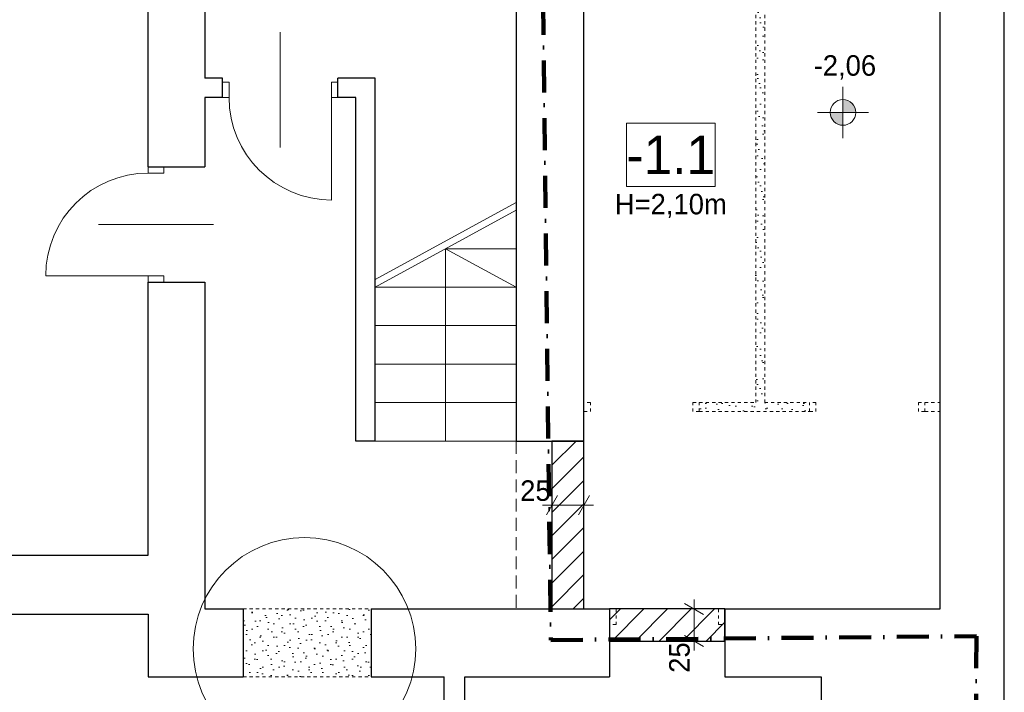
# Model space of a CAD drawing. Extents: x -264238 to -24649, y 31125 to 167795.
# Tile 3 of 256: x -255056 to -247372, y 65935 to 71182. Entities that reach past the tile are written whole.
import ezdxf

# ---------------------------------------------------------------- set-up
doc = ezdxf.new("R2010")
doc.units = 0
doc.header["$MEASUREMENT"] = 0
for name, pattern in [('Hidden Line', [50, 25, -25]), ('Krawędzie ukryte', [150, 100, -50]), ('Kreski i kropki', [450, 250, -100, 0, -100])]:
    doc.linetypes.add(name, pattern=pattern)
for name, color, linetype in [('Arch wymiary', 7, 'Continuous'), ('Arch ściany nośne', 7, 'Continuous'), ('INWENT RZĘDNE', 7, 'Continuous')]:
    doc.layers.add(name, color=color, linetype=linetype)
for name, color, linetype, lineweight in [('Arch wymiary_Nr_Pióra__21', 7, 'Continuous', 9), ('arch wypelnienia_Nr_Pióra__101', 8, 'Continuous', 13), ('Arch ściany nośne_Nr_Pióra__21', 7, 'Continuous', 9), ('Arch ściany nośne_Nr_Pióra__27', 7, 'Continuous', 30), ('INWENT KONST. DREWNIANA_Nr_Pióra__20', 1, 'Continuous', 100), ('INWENT OPISY_Nr_Pióra__21', 7, 'Continuous', 9), ('INWENT RZĘDNE_Nr_Pióra__21', 7, 'Continuous', 9), ('INWENT WYMIARY_Nr_Pióra__21', 7, 'Continuous', 9), ('INWENT. DRZWI_Nr_Pióra__101', 8, 'Continuous', 13), ('INWENT. DRZWI_Nr_Pióra__5', 7, 'Continuous', 13), ('INWENT.ŚCIANY_Nr_Pióra__1', 7, 'Continuous', 25), ('INWENT.ŚCIANY_Nr_Pióra__101', 8, 'Continuous', 13), ('Istniejące schody_Nr_Pióra__5', 7, 'Continuous', 13), ('Istniejące stropy_Nr_Pióra__5', 7, 'Continuous', 13)]:
    doc.layers.add(name, color=color, linetype=linetype, lineweight=lineweight)
doc.layers.add('INWENT.ŚCIANY_Nr_Pióra__3', color=7, linetype='Continuous', lineweight=13, true_color=0xff6600)
doc.styles.add('GENERATED_STYLE_1', font='txt')
doc.styles.add('GENERATED_STYLE_2', font='txt')
doc.styles.add('GENERATED_STYLE_3', font='txt')
doc.linetypes.add('Zigzag', pattern='A,0,[1,Rusinowo PAB1.Shx,S=2.239859,R=0,X=0,Y=-0.070556],-282.222223,0', length=282.222223)
doc.dimstyles.new('GENERATED_STYLE__1', dxfattribs={"dimtxt": 160.000002, "dimasz": 114, "dimexe": 0.18, "dimexo": 0, "dimgap": 0.09, "dimtad": 1, "dimtih": 1, "dimtoh": 1, "dimdec": 0, "dimlfac": 0.1, "dimzin": 0, "dimdsep": 46, "dimtxsty": 'GENERATED_STYLE_1', "dimblk": 'ARROWHEAD_2', "dimblk1": 'ARROWHEAD_2', "dimblk2": 'ARROWHEAD_2', "dimcen": 0.09, "dimclrd": 7, "dimclre": 7, "dimclrt": 7, "dimazin": 0, "dimtfac": 1, "dimtdec": 4, "dimtmove": 0, "dimatfit": 3, "dimfxl": 0, "dimtolj": 1, "dimtzin": 0, "dimarcsym": 0})
doc.dimstyles.new('GENERATED_STYLE__2', dxfattribs={"dimtxt": 160.000002, "dimasz": 114, "dimexe": 0.18, "dimexo": 0, "dimgap": 0.09, "dimtad": 1, "dimdec": 0, "dimlfac": 0.1, "dimzin": 0, "dimdsep": 46, "dimtxsty": 'GENERATED_STYLE_1', "dimblk": 'ARROWHEAD_2', "dimblk1": 'ARROWHEAD_2', "dimblk2": 'ARROWHEAD_2', "dimcen": 0.09, "dimclrd": 7, "dimclre": 7, "dimclrt": 7, "dimazin": 0, "dimtfac": 1, "dimtdec": 4, "dimtmove": 0, "dimatfit": 3, "dimfxl": 0, "dimtolj": 1, "dimtzin": 0, "dimarcsym": 0})
pattern_1 = [(45, (0, 200), (-63.63961, 63.63961), [0, -60, 0, -90]), (110, (200, 200), (84.572336, 30.781813), [0, -44, 0, -76])]
pattern_2 = [(45, (0, 0), (-91.92388, 91.92388), [])]

# ---------------------------------------------------------------- blocks, each defined once
blk = doc.blocks.new('Ściana_203', base_point=(-250652.4, 66584.9))
at = {"layer": 'Arch ściany nośne_Nr_Pióra__21', "linetype": 'Continuous'}
h = blk.add_hatch(dxfattribs=at)
h.set_pattern_fill('Common_Brick', color=256, style=0, pattern_type=2)
h.set_pattern_definition(pattern_2)
h.paths.add_polyline_path([(-250652.4, 66584.9), (-250652.4, 67894.9), (-250902.4, 67894.9), (-250902.4, 66584.9)], flags=0)
at = {"layer": 'Arch ściany nośne_Nr_Pióra__27', "linetype": 'Continuous'}
for p, q in [((-250652.4, 67894.9), (-250902.4, 67894.9)), ((-250902.4, 67894.9), (-250902.4, 66584.9)), ((-250652.4, 66584.9), (-250652.4, 67894.9)), ((-250902.4, 66584.9), (-250652.4, 66584.9))]:
    blk.add_line(p, q, dxfattribs=at)
blk = doc.blocks.new('Ściana_204', base_point=(-250452.4, 66584.9))
at = {"layer": 'Arch ściany nośne_Nr_Pióra__21', "linetype": 'Continuous'}
h = blk.add_hatch(dxfattribs=at)
h.set_pattern_fill('Common_Brick', color=256, style=0, pattern_type=2)
h.set_pattern_definition(pattern_2)
h.paths.add_polyline_path([(-250452.4, 66334.9), (-249552.4, 66334.9), (-249552.4, 66584.9), (-250452.4, 66584.9)], flags=0)
at = {"layer": 'Arch ściany nośne_Nr_Pióra__27', "linetype": 'Continuous'}
for p, q in [((-249552.4, 66584.9), (-250452.4, 66584.9)), ((-250452.4, 66584.9), (-250452.4, 66334.9)), ((-249552.4, 66334.9), (-249552.4, 66584.9)), ((-250452.4, 66334.9), (-249552.4, 66334.9))]:
    blk.add_line(p, q, dxfattribs=at)
blk = doc.blocks.new('*D1660')
at = {"layer": 'Arch wymiary_Nr_Pióra__21', "linetype": 'Continuous'}
for p, q in [((-250859.1, 67468.9), (-250945.7, 67318.9)), ((-250902.4, 67281.4), (-250902.4, 67506.4)), ((-250695.7, 67318.9), (-250609.1, 67468.9)), ((-250652.4, 67281.4), (-250652.4, 67506.4)), ((-250975.7, 67393.9), (-250902.4, 67393.9)), ((-250902.4, 67393.9), (-250652.4, 67393.9)), ((-250652.4, 67393.9), (-250579, 67393.9))]:
    blk.add_line(p, q, dxfattribs=at)
at = {"layer": 'Arch wymiary_Nr_Pióra__21', "insert": (-251150.5, 67425.9), "char_height": 160, "attachment_point": 7, "style": 'GENERATED_STYLE_1'}
blk.add_mtext('{25}', dxfattribs=at)
blk = doc.blocks.new('ARROWHEAD_2')
at = {"color": 0, "linetype": 'Continuous', "lineweight": 0}
for p, q in [((0, 0), (-1, 0)), ((-0.378, -0.655), (0.378, 0.655))]:
    blk.add_line(p, q, dxfattribs=at)
blk = doc.blocks.new('*D1661')
at = {"layer": 'Arch wymiary_Nr_Pióra__21', "linetype": 'Continuous'}
for p, q in [((-249718.7, 66541.6), (-249868.7, 66628.2)), ((-249793.7, 66584.9), (-249793.7, 66658.2)), ((-249681.2, 66584.9), (-249906.2, 66584.9)), ((-249793.7, 66334.9), (-249793.7, 66584.9)), ((-249681.2, 66334.9), (-249906.2, 66334.9)), ((-249868.7, 66378.2), (-249718.7, 66291.6)), ((-249793.7, 66261.5), (-249793.7, 66334.9))]:
    blk.add_line(p, q, dxfattribs=at)
at = {"layer": 'Arch wymiary_Nr_Pióra__21', "insert": (-249825.7, 66086.7), "char_height": 160, "attachment_point": 7, "rotation": 90, "style": 'GENERATED_STYLE_1'}
blk.add_mtext('{25}', dxfattribs=at)
blk = doc.blocks.new('Koty wysokościowe_99', base_point=(-248631.4, 70458.2))
at = {"layer": 'INWENT RZĘDNE_Nr_Pióra__21', "linetype": 'Continuous'}
for points in [[(-248631.4, 70458.2), (-248531.4, 70458.2), (-248539, 70496.4), (-248560.7, 70528.9), (-248593.1, 70550.5), (-248631.4, 70558.2)], [(-248631.4, 70458.2), (-248731.4, 70458.2), (-248723.8, 70419.9), (-248702.1, 70387.4), (-248669.6, 70365.8), (-248631.4, 70358.2)]]:
    blk.add_hatch(color=256, dxfattribs=at).paths.add_polyline_path(points, flags=0)
for p, q in [((-248631.4, 70258.2), (-248631.4, 70658.2)), ((-248831.4, 70458.2), (-248431.4, 70458.2))]:
    blk.add_line(p, q, dxfattribs=at)
blk.add_circle((-248631.4, 70458.2), 100, dxfattribs=at)
at = {"layer": 'INWENT RZĘDNE_Nr_Pióra__21', "insert": (-248860.2, 70714.9), "char_height": 160, "attachment_point": 7, "style": 'GENERATED_STYLE_2'}
blk.add_mtext('{-2,06}', dxfattribs=at)

msp = doc.modelspace()

# ---------------------------------------------------------------- hatches: boundary and pattern name
at = {"layer": 'arch wypelnienia_Nr_Pióra__101', "linetype": 'Continuous'}
h = msp.add_hatch(dxfattribs=at)
h.set_pattern_fill('Cut_Stone', color=256, style=0, pattern_type=2)
h.set_pattern_definition(pattern_1)
h.paths.add_polyline_path([(-248892.4, 68124.9), (-248892.4, 68194.9), (-249242.4, 68194.9), (-249242.4, 72224.9), (-249312.4, 72224.9), (-249312.4, 68194.9), (-249752.4, 68194.9), (-249752.4, 68124.9)], flags=0)
h = msp.add_hatch(dxfattribs=at)
h.set_pattern_fill('Cut_Stone', color=256, style=0, pattern_type=2)
h.set_pattern_definition(pattern_1)
h.paths.add_polyline_path([(-252312.4, 66054.9), (-252312.4, 66584.9), (-253312.4, 66584.9), (-253312.4, 66054.9)], flags=0)

# ---------------------------------------------------------------- linework, layer by layer
at = {"layer": 'INWENT KONST. DREWNIANA_Nr_Pióra__20', "linetype": 'Kreski i kropki', "flags": 128}
for points in [[(-250988.7, 72664.3), (-250911.7, 66342.5)], [(-250911.7, 66342.5), (-247590.4, 66372.3)], [(-247590.4, 66372.3), (-247601.8, 60007)]]:
    msp.add_lwpolyline(points, dxfattribs=at)
at = {"layer": 'INWENT. DRZWI_Nr_Pióra__101', "linetype": 'Hidden Line'}
for p, q in [((-250602.4, 68194.9), (-250652.4, 68194.9)), ((-250602.4, 68124.9), (-250602.4, 68194.9)), ((-249802.4, 68124.9), (-249802.4, 68194.9)), ((-249802.4, 68194.9), (-249752.4, 68194.9)), ((-248842.4, 68194.9), (-248892.4, 68194.9)), ((-248842.4, 68124.9), (-248842.4, 68194.9)), ((-248042.4, 68124.9), (-248042.4, 68194.9)), ((-248042.4, 68194.9), (-247992.4, 68194.9)), ((-250652.4, 68124.9), (-250602.4, 68124.9)), ((-249752.4, 68124.9), (-249802.4, 68124.9)), ((-248892.4, 68124.9), (-248842.4, 68124.9)), ((-247992.4, 68124.9), (-248042.4, 68124.9)), ((-250452.4, 66584.9), (-250402.4, 66584.9)), ((-250402.4, 66584.9), (-250402.4, 66464.9)), ((-249552.4, 66584.9), (-249602.4, 66584.9)), ((-249602.4, 66584.9), (-249602.4, 66464.9)), ((-250402.4, 66464.9), (-250452.4, 66464.9)), ((-249602.4, 66464.9), (-249552.4, 66464.9))]:
    msp.add_line(p, q, dxfattribs=at)
at = {"layer": 'INWENT. DRZWI_Nr_Pióra__5', "linetype": 'Continuous'}
for p, q in [((-253022.4, 70184.9), (-253022.4, 71084.9)), ((-253422.4, 70694.9), (-253472.4, 70694.9)), ((-253422.4, 70574.9), (-253422.4, 70694.9)), ((-252622.4, 70574.9), (-252622.4, 70694.9)), ((-252622.4, 70694.9), (-252572.4, 70694.9)), ((-253472.4, 70574.9), (-253422.4, 70574.9)), ((-252622.4, 69774.9), (-252622.4, 70574.9)), ((-252572.4, 70574.9), (-252622.4, 70574.9)), ((-254052.4, 70034.9), (-254052.4, 69984.9)), ((-253932.4, 69984.9), (-253932.4, 70034.9)), ((-254052.4, 69984.9), (-253932.4, 69984.9)), ((-254442.4, 69584.9), (-253542.4, 69584.9)), ((-254852.4, 69184.9), (-254052.4, 69184.9)), ((-254052.4, 69184.9), (-253932.4, 69184.9)), ((-254052.4, 69134.9), (-254052.4, 69184.9)), ((-253932.4, 69184.9), (-253932.4, 69134.9))]:
    msp.add_line(p, q, dxfattribs=at)
for centre, start, end in [((-252622.4, 70574.9), 180, 270), ((-254052.4, 69184.9), 90, 180)]:
    msp.add_arc(centre, 800, start, end, dxfattribs=at)
at = {"layer": 'INWENT.ŚCIANY_Nr_Pióra__1', "linetype": 'Continuous'}
for p, q in [((-253612.4, 72224.9), (-253612.4, 70724.9)), ((-251182.4, 72224.9), (-251182.4, 67894.9)), ((-250652.4, 67894.9), (-250652.4, 72224.9)), ((-247872.4, 66584.9), (-247872.4, 72224.9)), ((-247372.4, 60404.9), (-247372.4, 72224.9)), ((-254052.4, 70034.9), (-254052.4, 71464.9)), ((-253472.4, 70724.9), (-253612.4, 70724.9)), ((-253472.4, 70574.9), (-253472.4, 70724.9)), ((-252282.4, 70724.9), (-252572.4, 70724.9)), ((-252572.4, 70574.9), (-252572.4, 70724.9)), ((-252282.4, 67894.9), (-252282.4, 70724.9)), ((-253612.4, 70574.9), (-253612.4, 70034.9)), ((-253472.4, 70574.9), (-253612.4, 70574.9)), ((-252432.4, 70574.9), (-252572.4, 70574.9)), ((-252432.4, 67894.9), (-252432.4, 70574.9)), ((-254052.4, 70034.9), (-253612.4, 70034.9)), ((-254052.4, 67004.9), (-254052.4, 69134.9)), ((-254052.4, 69134.9), (-253612.4, 69134.9)), ((-253612.4, 69134.9), (-253612.4, 66584.9)), ((-252282.4, 67894.9), (-252432.4, 67894.9)), ((-251182.4, 67894.9), (-250652.4, 67894.9)), ((-258052.4, 67004.9), (-254052.4, 67004.9)), ((-256832.4, 66544.9), (-254052.4, 66544.9)), ((-254052.4, 66544.9), (-254052.4, 66054.9)), ((-253612.4, 66584.9), (-253312.4, 66584.9)), ((-253312.4, 66584.9), (-253312.4, 66054.9)), ((-252312.4, 66584.9), (-252312.4, 66054.9)), ((-252312.4, 66584.9), (-251182.4, 66584.9)), ((-251182.4, 66584.9), (-250652.4, 66584.9)), ((-250652.4, 66584.9), (-250452.4, 66584.9)), ((-250452.4, 66584.9), (-250452.4, 66054.9)), ((-249552.4, 66584.9), (-249552.4, 66054.9)), ((-249552.4, 66584.9), (-247872.4, 66584.9)), ((-254052.4, 66054.9), (-253312.4, 66054.9)), ((-252312.4, 66054.9), (-251742.4, 66054.9)), ((-251742.4, 64949.9), (-251742.4, 66054.9)), ((-251582.4, 66054.9), (-250452.4, 66054.9)), ((-251582.4, 64949.9), (-251582.4, 66054.9)), ((-249552.4, 66054.9), (-248802.4, 66054.9)), ((-248802.4, 66054.9), (-248802.4, 65004.9))]:
    msp.add_line(p, q, dxfattribs=at)
at = {"layer": 'INWENT.ŚCIANY_Nr_Pióra__101', "linetype": 'Hidden Line'}
for p, q in [((-249312.4, 68194.9), (-249312.4, 72224.9)), ((-249242.4, 68194.9), (-249242.4, 72224.9)), ((-249752.4, 68194.9), (-249312.4, 68194.9)), ((-249752.4, 68124.9), (-249752.4, 68194.9)), ((-249242.4, 68194.9), (-248892.4, 68194.9)), ((-248892.4, 68124.9), (-248892.4, 68194.9)), ((-247992.4, 68124.9), (-247992.4, 68194.9)), ((-247992.4, 68194.9), (-247872.4, 68194.9)), ((-249752.4, 68124.9), (-248892.4, 68124.9)), ((-247992.4, 68124.9), (-247872.4, 68124.9)), ((-253312.4, 66584.9), (-252312.4, 66584.9)), ((-253312.4, 66054.9), (-252312.4, 66054.9))]:
    msp.add_line(p, q, dxfattribs=at)
at = {"layer": 'INWENT.ŚCIANY_Nr_Pióra__3', "linetype": 'Zigzag'}
msp.add_circle((-252833.7, 66273.4), 868.1, dxfattribs=at)
at = {"layer": 'Istniejące schody_Nr_Pióra__5', "linetype": 'Continuous'}
for p, q in [((-251182.4, 69754.9), (-252282.4, 69154.9)), ((-251182.4, 69694.9), (-252282.4, 69094.9)), ((-251732.4, 67894.9), (-251732.4, 69394.9)), ((-251732.4, 69394.9), (-251182.4, 69094.9)), ((-251732.4, 69394.9), (-251182.4, 69394.9)), ((-252282.4, 69094.9), (-251182.4, 69094.9)), ((-252282.4, 68794.9), (-251182.4, 68794.9)), ((-252282.4, 68494.9), (-251182.4, 68494.9)), ((-252282.4, 68194.9), (-251182.4, 68194.9)), ((-252282.4, 67894.9), (-251182.4, 67894.9))]:
    msp.add_line(p, q, dxfattribs=at)
at = {"layer": 'Istniejące stropy_Nr_Pióra__5', "linetype": 'Krawędzie ukryte'}
for p, q in [((-251182.4, 67894.9), (-251182.4, 66584.9)), ((-250652.4, 67894.9), (-250652.4, 66584.9))]:
    msp.add_line(p, q, dxfattribs=at)

# ---------------------------------------------------------------- block references
at = {"layer": 'Arch ściany nośne'}
for name, p in [('Ściana_203', (-250652.4, 66584.9)), ('Ściana_204', (-250452.4, 66584.9))]:
    msp.add_blockref(name, p, dxfattribs=at)
at = {"layer": 'INWENT RZĘDNE'}
msp.add_blockref('Koty wysokościowe_99', (-248631.4, 70458.2), dxfattribs=at)

# ---------------------------------------------------------------- dimensions: what is measured, and where the dimension line sits
at = {"layer": 'Arch wymiary', "linetype": 'Continuous'}
dim = msp.add_linear_dim(base=(-250902.4, 67393.9), p1=(-250902.4, 67239.9), p2=(-250652.4, 67239.9), dimstyle='GENERATED_STYLE__1', dxfattribs=at)
dim.commit()
dim.dimension.update_dxf_attribs({"geometry": '*D1660', "text_midpoint": (-251029.1, 67505.9)})
dim = msp.add_linear_dim(base=(-249793.7, 66334.9), p1=(-250002.4, 66334.9), p2=(-250002.4, 66584.9), angle=90, dimstyle='GENERATED_STYLE__2', dxfattribs=at)
dim.commit()
dim.dimension.update_dxf_attribs({"geometry": '*D1661', "text_midpoint": (-249905.7, 66208.1)})

# ---------------------------------------------------------------- next in the draw order: wipeouts: each hides what was drawn before it
at = {"linetype": 'Continuous', "ltscale": 1038502.207869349}
msp.add_wipeout([(-250320.9, 70374.5), (-249629.1, 70374.5), (-249629.1, 69880.4), (-250320.9, 69880.4)], dxfattribs=at).dxf.layer = 'INWENT OPISY_Nr_Pióra__21'

# ---------------------------------------------------------------- next in the draw order: linework, layer by layer
at = {"layer": 'INWENT OPISY_Nr_Pióra__21', "linetype": 'Continuous', "flags": 128}
msp.add_lwpolyline([(-250320.9, 70374.5), (-249629.1, 70374.5), (-249629.1, 69880.4), (-250320.9, 69880.4)], close=True, dxfattribs=at)

# ---------------------------------------------------------------- next in the draw order: texts
at = {"layer": 'INWENT OPISY_Nr_Pióra__21', "linetype": 'Continuous', "insert": (-249975, 69977.4), "char_height": 300, "attachment_point": 8, "style": 'GENERATED_STYLE_3'}
msp.add_mtext('{-1.1 }', dxfattribs=at)
at = {"layer": 'INWENT WYMIARY_Nr_Pióra__21', "linetype": 'Continuous', "insert": (-249975, 69633.5), "char_height": 160, "attachment_point": 8, "style": 'GENERATED_STYLE_2'}
msp.add_mtext('{H=2,10m}', dxfattribs=at)

doc.saveas('drawing.dxf')
